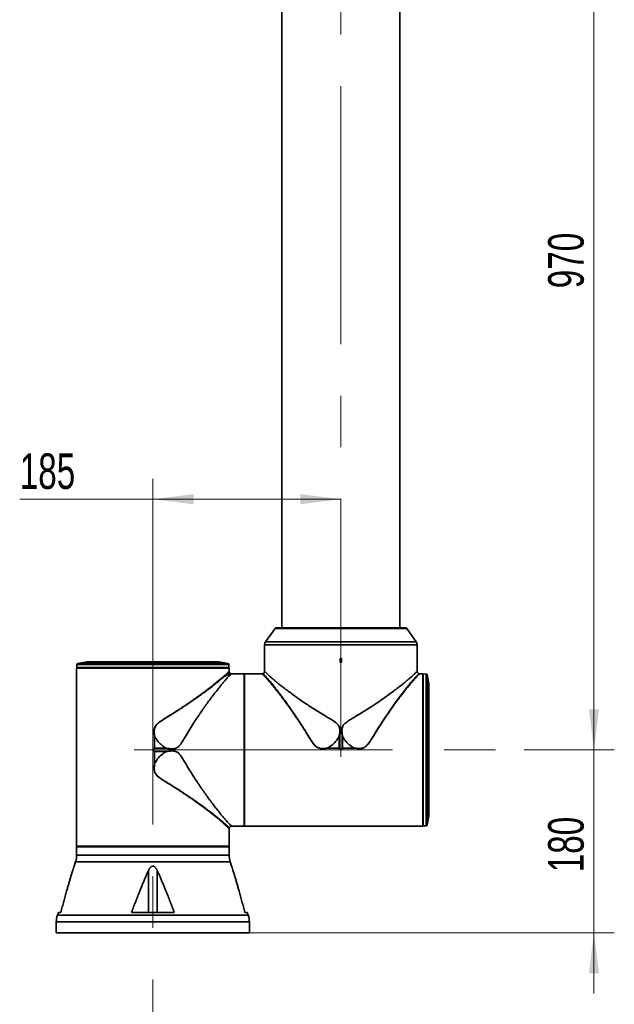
# Model space of a CAD drawing. Header units: millimetres. Extents: x 0 to 420, y 0 to 297.
# Tile 5 of 13: x 150 to 208, y 50 to 147. Entities that reach past the tile are written whole.
import ezdxf

# ---------------------------------------------------------------- set-up
doc = ezdxf.new("R2010")
doc.units = ezdxf.units.MM
doc.linetypes.add('CENTERX2', pattern=[20.32, 12.7, -2.54, 2.54, -2.54])
doc.layers.get('0').update_dxf_attribs({"lineweight": 18})
doc.layers.add('中心线层', color=6, linetype='CENTERX2', lineweight=25)
doc.layers.add('标注层', color=150, linetype='Continuous', lineweight=18)
doc.styles.add('SLDTEXTSTYLE2', font='txt', dxfattribs={"width": 0.7})
doc.dimstyles.new('SLDDIMSTYLE0', dxfattribs={"dimtxt": 3.5, "dimasz": 4, "dimexe": 0, "dimexo": 0.0625, "dimgap": 0.875, "dimtad": 1, "dimlfac": 10, "dimrnd": 1e-09, "dimzin": 12, "dimdsep": 46, "dimtxsty": 'SLDTEXTSTYLE2', "dimcen": 0.09, "dimdle": 8, "dimadec": 0, "dimazin": 3, "dimtfac": 1, "dimtdec": 3, "dimtmove": 0, "dimatfit": 0, "dimfxl": 1, "dimfrac": 2, "dimtolj": 1, "dimarcsym": 0})
doc.dimstyles.new('SLDDIMSTYLE1', dxfattribs={"dimtxt": 3.5, "dimasz": 4, "dimexe": 0, "dimexo": 0.0625, "dimgap": 0.875, "dimtad": 1, "dimlfac": 10, "dimrnd": 1e-09, "dimzin": 12, "dimdsep": 46, "dimtxsty": 'SLDTEXTSTYLE2', "dimcen": 0.09, "dimdle": 8, "dimadec": 0, "dimazin": 3, "dimtfac": 1, "dimtdec": 3, "dimtofl": 0, "dimtmove": 0, "dimatfit": 3, "dimfxl": 1, "dimfrac": 2, "dimtolj": 1, "dimarcsym": 0})

# ---------------------------------------------------------------- blocks, each defined once
blk = doc.blocks.new('*X25')
at = {"layer": '标注层'}
for points in [[(206.372, 75.079), (206.872, 79.079), (205.872, 79.079)], [(206.372, 57.079), (205.872, 53.079), (206.872, 53.079)]]:
    blk.add_hatch(color=256, dxfattribs=at).paths.add_polyline_path(points, flags=0)
for p, q in [((206.372, 75.079), (206.372, 81.079)), ((199.501, 75.079), (208.372, 75.079)), ((206.372, 75.079), (206.372, 57.079)), ((172.463, 57.079), (208.372, 57.079)), ((206.372, 57.079), (206.372, 51.079))]:
    blk.add_line(p, q, dxfattribs=at)
at = {"layer": '标注层', "insert": (201.86, 63.024), "char_height": 3.5, "width": 9.36201, "attachment_point": 1, "rotation": 90, "style": 'SLDTEXTSTYLE2'}
blk.add_mtext('180', dxfattribs=at)
blk = doc.blocks.new('*X26')
at = {"layer": '标注层'}
for points in [[(162.963, 99.76), (166.963, 99.26), (166.963, 100.26)], [(181.463, 99.76), (177.463, 100.26), (177.463, 99.26)]]:
    blk.add_hatch(color=256, dxfattribs=at).paths.add_polyline_path(points, flags=0)
for p, q in [((162.963, 93.117), (162.963, 101.76)), ((162.963, 99.76), (149.86, 99.76)), ((162.963, 99.76), (181.463, 99.76))]:
    blk.add_line(p, q, dxfattribs=at)
at = {"layer": '标注层', "insert": (149.86, 104.272), "char_height": 3.5, "width": 9.27989, "attachment_point": 1, "style": 'SLDTEXTSTYLE2'}
blk.add_mtext('185', dxfattribs=at)
blk = doc.blocks.new('*X29')
at = {"layer": '标注层'}
for points in [[(206.372, 172.079), (205.872, 168.079), (206.872, 168.079)], [(206.372, 75.079), (206.872, 79.079), (205.872, 79.079)]]:
    blk.add_hatch(color=256, dxfattribs=at).paths.add_polyline_path(points, flags=0)
for p, q in [((196.273, 172.079), (208.372, 172.079)), ((206.372, 172.079), (206.372, 75.079)), ((199.501, 75.079), (208.372, 75.079))]:
    blk.add_line(p, q, dxfattribs=at)
at = {"layer": '标注层', "insert": (201.86, 120.524), "char_height": 3.5, "width": 9.85475, "attachment_point": 1, "rotation": 90, "style": 'SLDTEXTSTYLE2'}
blk.add_mtext('970', dxfattribs=at)

msp = doc.modelspace()

# ---------------------------------------------------------------- linework, layer by layer
at = {"color": 7, "linetype": 'Continuous', "lineweight": 35}
for p, q in [((175.6633, 165.5793), (175.6633, 87.0793)), ((187.2633, 87.0793), (187.2633, 165.5793)), ((174.9834, 87.0366), (174.0537, 85.7084)), ((175.0654, 87.0793), (187.8612, 87.0793)), ((188.8729, 85.7084), (187.9431, 87.0366)), ((173.9633, 85.4217), (173.9633, 82.8258)), ((188.9633, 82.8258), (188.9633, 85.4217)), ((155.4952, 83.4754), (155.49, 83.1793)), ((156.4498, 83.7466), (155.5755, 83.5717)), ((169.4572, 83.7485), (156.4694, 83.7485)), ((157.9193, 83.6243), (158.1097, 83.6243)), ((158.3309, 83.671), (158.3295, 83.6705)), ((167.8169, 83.6243), (168.0073, 83.6243)), ((170.351, 83.5717), (169.4768, 83.7466)), ((170.4366, 83.1793), (170.4314, 83.4754)), ((181.5383, 84.0793), (181.3883, 84.0793)), ((181.3883, 83.7543), (181.3883, 84.0793)), ((181.5383, 84.0793), (181.5383, 83.7543)), ((155.4633, 83.1393), (155.4633, 65.9793)), ((162.9633, 83.1393), (155.4633, 83.1393)), ((155.5133, 83.1793), (155.4733, 83.1393)), ((155.49, 83.1793), (168.2477, 83.1793)), ((162.9633, 83.1393), (162.9633, 83.1293)), ((170.4633, 83.1393), (162.9633, 83.1393)), ((168.2477, 83.1793), (170.4366, 83.1793)), ((170.4533, 83.1393), (170.4133, 83.1793)), ((170.4633, 82.8167), (170.4633, 83.1393)), ((171.9433, 82.5793), (170.7098, 82.5793)), ((171.9433, 67.5793), (171.9433, 82.5793)), ((171.9733, 67.5797), (171.9733, 82.5789)), ((171.9733, 82.5789), (172.2883, 82.5789)), ((172.2883, 82.5789), (172.317, 82.579)), ((173.726, 82.5793), (172.3633, 82.5793)), ((189.5233, 82.5793), (189.1976, 82.5793)), ((189.5233, 75.0793), (189.5233, 82.5793)), ((189.5633, 82.5293), (189.5233, 82.5693)), ((189.8594, 82.5474), (189.5633, 82.5526)), ((189.5633, 82.5526), (189.5633, 80.3637)), ((190.1306, 81.5928), (189.9557, 82.4671)), ((169.8993, 82.2954), (169.8998, 82.2958)), ((171.9733, 82.2293), (171.9433, 82.2293)), ((190.1325, 68.5854), (190.1325, 81.5732)), ((189.5633, 80.3637), (189.5633, 67.606)), ((163.1347, 75.2507), (163.1347, 76.4232)), ((163.1383, 76.4235), (163.1383, 75.2525)), ((181.2901, 76.392), (181.2901, 75.2543)), ((181.6365, 75.2543), (181.6365, 76.392)), ((163.1347, 73.7354), (163.1347, 74.9079)), ((163.1383, 75.2525), (164.276, 75.2525)), ((164.276, 74.9061), (163.1383, 74.9061)), ((163.1383, 74.9061), (163.1383, 73.7351)), ((180.1191, 75.2543), (181.2901, 75.2543)), ((180.1191, 75.2543), (180.1194, 75.2507)), ((181.2919, 75.2507), (180.1194, 75.2507)), ((182.8071, 75.2507), (181.6347, 75.2507)), ((181.6365, 75.2543), (182.8074, 75.2543)), ((182.8071, 75.2507), (182.8074, 75.2543)), ((189.5233, 75.0793), (189.5133, 75.0793)), ((189.5233, 67.5793), (189.5233, 75.0793)), ((171.9433, 67.9293), (171.9733, 67.9293)), ((189.9557, 67.6915), (190.1306, 68.5658)), ((170.4633, 65.9793), (170.4633, 67.342)), ((170.7098, 67.5793), (171.9433, 67.5793)), ((172.2883, 67.5797), (171.9733, 67.5797)), ((172.3633, 67.5793), (189.5233, 67.5793)), ((189.5233, 67.5893), (189.5633, 67.6293)), ((189.5633, 67.606), (189.8594, 67.6112)), ((155.464, 65.2793), (155.4633, 65.2793)), ((155.4633, 64.7091), (155.4633, 65.2793)), ((155.4637, 65.5893), (155.4637, 65.9043)), ((170.4629, 65.5893), (155.4637, 65.5893)), ((155.464, 65.2793), (155.464, 65.5293)), ((170.4633, 65.5293), (155.464, 65.5293)), ((170.4333, 65.5593), (155.4939, 65.5593)), ((155.8133, 65.5893), (155.8133, 65.5593)), ((170.1133, 65.5594), (170.1133, 65.5893)), ((170.4633, 65.5293), (170.4333, 65.5593)), ((170.4629, 65.9043), (170.4629, 65.5893)), ((170.4633, 65.2294), (170.4633, 65.5293)), ((170.4633, 64.7091), (170.4633, 65.2293)), ((155.3574, 64.067), (155.2133, 63.6418)), ((170.5692, 64.067), (155.3574, 64.067)), ((155.4633, 64.7091), (170.4633, 64.7091)), ((170.5692, 64.067), (170.7133, 63.6418)), ((162.5331, 63.2071), (162.5331, 59.0793)), ((163.3935, 63.2071), (163.3935, 59.0793)), ((153.6667, 59.0793), (153.5692, 58.7916)), ((153.5692, 58.7916), (172.3574, 58.7916)), ((153.6667, 59.0793), (153.9073, 59.0793)), ((160.8617, 59.0793), (165.0649, 59.0793)), ((172.0192, 59.0793), (172.2599, 59.0793)), ((172.2599, 59.0793), (172.3574, 58.7916)), ((172.4633, 58.1495), (153.4633, 58.1495)), ((153.4633, 57.0793), (153.4633, 58.1495)), ((172.4633, 57.0793), (172.4633, 58.1495)), ((153.4633, 57.0793), (172.4633, 57.0793))]:
    msp.add_line(p, q, dxfattribs=at)
at = {"color": 8, "linetype": 'Continuous', "lineweight": 35}
for p, q in [((187.9431, 87.0366), (174.9834, 87.0366)), ((188.9633, 85.4217), (173.9633, 85.4217)), ((174.0537, 85.7084), (188.8729, 85.7084)), ((170.4314, 83.4754), (155.4952, 83.4754)), ((155.5755, 83.5717), (168.1872, 83.5717)), ((167.569, 83.7466), (156.4498, 83.7466)), ((169.4768, 83.7466), (167.569, 83.7466)), ((168.1872, 83.5717), (170.351, 83.5717)), ((189.8594, 67.6112), (189.8594, 82.5474)), ((189.9557, 82.4671), (189.9557, 80.3032)), ((190.1306, 79.6851), (190.1306, 81.5928)), ((189.9557, 80.3032), (189.9557, 67.6915)), ((190.1306, 68.5658), (190.1306, 79.6851))]:
    msp.add_line(p, q, dxfattribs=at)
at = {"color": 7, "linetype": 'Continuous', "lineweight": 35}
for points in [[(157.9193, 83.6243), (157.8983, 83.6089), (157.8965, 83.6074)], [(168.0357, 83.6027), (168.0283, 83.6089), (168.0073, 83.6243)]]:
    msp.add_lwpolyline(points, dxfattribs=at)
for centre, radius, start, end in [((175.0654, 86.9793), 0.1, 90, 145.00798), ((187.8612, 86.9793), 0.1, 34.99202, 90), ((174.4633, 85.4217), 0.5, 145.00798, 180), ((188.4633, 85.4217), 0.5, 0, 34.99202), ((155.5951, 83.4737), 0.1, 101.309932, 179), ((156.4694, 83.6485), 0.1, 90, 101.309932), ((169.4572, 83.6485), 0.1, 78.690068, 90), ((170.3314, 83.4737), 0.1, 1, 78.690068), ((189.8577, 82.4474), 0.1, 11.309932, 89), ((190.0325, 81.5732), 0.1, 0, 11.309932), ((190.0325, 68.5854), 0.1, 348.690068, 0), ((189.8577, 67.7112), 0.1, 271, 348.690068), ((153.4633, 64.7091), 2, 341.274212, 0), ((172.4633, 64.7091), 2, 180, 198.725788), ((155.4633, 58.1495), 2, 161.274212, 180), ((170.4633, 58.1495), 2, 0, 18.725788)]:
    msp.add_arc(centre, radius, start, end, dxfattribs=at)
for points, knots in [([(158.3163, 83.666), (158.2816, 83.6574), (158.2124, 83.6401), (158.0787, 83.6186), (157.9686, 83.6067), (157.8905, 83.602), (157.8393, 83.6009), (157.7974, 83.6023), (157.7567, 83.6074), (157.7364, 83.6198), (157.765, 83.6417), (157.8406, 83.6676), (157.9523, 83.694), (158.0838, 83.7168), (158.1943, 83.7297), (158.2722, 83.7349), (158.3234, 83.7361), (158.3653, 83.7346), (158.406, 83.7289), (158.4258, 83.7155), (158.3994, 83.6923), (158.344, 83.6748), (158.3163, 83.666)], [0, 0, 0, 0, 0.0870099, 0.1739196, 0.2608448, 0.3045971, 0.3482426, 0.3918725, 0.4356605, 0.5226286, 0.609574, 0.6966647, 0.783851, 0.8707925, 0.9576745, 1.0014253, 1.0450283, 1.0887488, 1.132445, 1.2194518, 1.3064616, 1.3935304, 1.3935304, 1.3935304, 1.3935304]), ([(157.9012, 83.6032), (157.8866, 83.6025), (157.852, 83.601), (157.813, 83.6011), (157.7869, 83.6053), (157.7843, 83.6045), (157.7841, 83.6044)], [0, 0, 0, 0, 0.03085481, 0.07282513, 0.11451883, 0.11728975, 0.11728975, 0.11728975, 0.11728975]), ([(158.3295, 83.6705), (158.3289, 83.6703), (158.3079, 83.6626), (158.2303, 83.6447), (158.1284, 83.6264), (158.0401, 83.6146), (157.9755, 83.608), (157.9278, 83.6041), (157.9057, 83.6033), (157.9012, 83.6032)], [0, 0, 0, 0, 0.00282676, 0.11761003, 0.23670573, 0.29661192, 0.35677798, 0.41883448, 0.43439897, 0.43439897, 0.43439897, 0.43439897]), ([(158.3823, 83.69), (158.3818, 83.6898), (158.375, 83.6865), (158.3521, 83.6784), (158.3309, 83.671)], [0, 0, 0, 0, 0.004226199, 0.054801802, 0.054801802, 0.054801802, 0.054801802]), ([(158.3912, 83.6932), (158.3913, 83.6936), (158.3915, 83.6959), (158.3865, 83.6927), (158.3823, 83.69)], [0, 0, 0, 0, 0.001865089, 0.01100431, 0.01100431, 0.01100431, 0.01100431]), ([(167.7035, 83.6445), (167.6932, 83.6466), (167.6621, 83.6528), (167.6178, 83.6639), (167.5739, 83.6773), (167.5447, 83.6885), (167.5361, 83.6945), (167.5359, 83.6921), (167.5359, 83.692)], [0, 0, 0, 0, 0.01930427, 0.05812265, 0.09776726, 0.13721522, 0.17314651, 0.17525286, 0.17525286, 0.17525286, 0.17525286]), ([(168.0661, 83.602), (168.059, 83.602), (168.0365, 83.6021), (167.9889, 83.6049), (167.9271, 83.6102), (167.8615, 83.6177), (167.7959, 83.6272), (167.742, 83.6364), (167.7132, 83.6425), (167.7035, 83.6445)], [0, 0, 0, 0, 0.02811805, 0.08926645, 0.15067296, 0.21194663, 0.27318593, 0.33466857, 0.36554664, 0.36554664, 0.36554664, 0.36554664]), ([(168.1497, 83.6057), (168.1483, 83.6058), (168.1433, 83.6059), (168.1091, 83.601), (168.074, 83.6018), (168.0661, 83.602)], [0, 0, 0, 0, 0.019906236, 0.069459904, 0.083825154, 0.083825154, 0.083825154, 0.083825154]), ([(181.4633, 83.6793), (181.4535, 83.6804), (181.4338, 83.6827), (181.409, 83.7), (181.3917, 83.7248), (181.3894, 83.7445), (181.3883, 83.7543)], [0, 0, 0, 0, 0.0293723, 0.05874436, 0.08811602, 0.11748949, 0.11748949, 0.11748949, 0.11748949]), ([(181.5383, 83.7543), (181.5372, 83.7445), (181.5349, 83.7248), (181.5176, 83.7), (181.4928, 83.6827), (181.4731, 83.6804), (181.4633, 83.6793)], [0, 0, 0, 0, 0.02937347, 0.0587443, 0.08811636, 0.11748866, 0.11748866, 0.11748866, 0.11748866]), ([(170.7098, 82.576), (170.7096, 82.5759), (170.709, 82.5758), (170.6618, 82.5411), (170.5909, 82.4774), (170.4949, 82.383), (170.3669, 82.2506), (170.2054, 82.0731), (170.0066, 81.8455), (169.7849, 81.5825), (169.5422, 81.2861), (169.2802, 80.9575), (168.9846, 80.5766), (168.656, 80.1415), (168.3108, 79.6707), (167.9721, 79.195), (167.6419, 78.719), (167.3071, 78.2216), (166.947, 77.6701), (166.5639, 77.0645), (166.2151, 76.4811), (165.9112, 75.9713), (165.6828, 75.5992), (165.4392, 75.3342), (165.2123, 75.2246), (165.0096, 75.191), (164.7037, 75.1829), (164.4598, 75.2226), (164.276, 75.2525)], [0, 0, 0, 0, 0.236276, 0.5793857, 0.9225992, 1.2749215, 1.6272955, 2.0639145, 2.5038023, 2.9416505, 3.3795406, 3.8274989, 4.2754929, 4.806726, 5.341254, 5.8077688, 6.2742962, 6.7486454, 7.2229971, 7.7920572, 8.3645765, 8.7288618, 9.0945729, 9.3172554, 9.5015958, 9.6303624, 9.7624412, 10.166383, 10.166383, 10.166383, 10.166383]), ([(170.4648, 82.7951), (170.4643, 82.7987), (170.4635, 82.8059), (170.4633, 82.8131), (170.4633, 82.8168)], [0, 0, 0, 0, 0.010875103, 0.021753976, 0.021753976, 0.021753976, 0.021753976]), ([(170.6398, 82.5906), (170.6175, 82.5996), (170.5734, 82.6174), (170.5202, 82.666), (170.4798, 82.7262), (170.4696, 82.7733), (170.4645, 82.797)], [0, 0, 0, 0, 0.07144636, 0.14209587, 0.21302843, 0.28550847, 0.28550847, 0.28550847, 0.28550847]), ([(170.72, 82.579), (170.6927, 82.579), (170.6642, 82.5791), (170.6394, 82.5911), (170.6383, 82.5916)], [0, 0, 0, 0, 0.079744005, 0.083326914, 0.083326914, 0.083326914, 0.083326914]), ([(172.3633, 82.5793), (172.3622, 82.5793), (172.3599, 82.5792), (172.3426, 82.5791), (172.3178, 82.579), (172.2981, 82.579), (172.2883, 82.5789)], [0, 0, 0, 0, 0.018750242, 0.037500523, 0.056251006, 0.075001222, 0.075001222, 0.075001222, 0.075001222]), ([(173.7475, 82.5808), (173.7439, 82.5803), (173.7367, 82.5795), (173.7294, 82.5794), (173.7258, 82.5793)], [0, 0, 0, 0, 0.010876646, 0.021754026, 0.021754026, 0.021754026, 0.021754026]), ([(173.9636, 82.8364), (173.9607, 82.8048), (173.9552, 82.7429), (173.9059, 82.6628), (173.8349, 82.6022), (173.7752, 82.5877), (173.7451, 82.5804)], [0, 0, 0, 0, 0.09417652, 0.18491624, 0.27517883, 0.3673287, 0.3673287, 0.3673287, 0.3673287]), ([(173.9666, 82.8258), (173.9667, 82.8256), (173.9668, 82.825), (174.0015, 82.7778), (174.0652, 82.7069), (174.1596, 82.6109), (174.292, 82.4829), (174.4695, 82.3214), (174.6971, 82.1226), (174.96, 81.9009), (175.2565, 81.6582), (175.5851, 81.3962), (175.966, 81.1006), (176.401, 80.772), (176.8719, 80.4268), (177.3476, 80.0881), (177.8236, 79.7579), (178.321, 79.4231), (178.8725, 79.063), (179.4781, 78.6799), (180.0615, 78.3311), (180.5713, 78.0272), (180.9434, 77.7988), (181.2083, 77.5552), (181.318, 77.3283), (181.3516, 77.1256), (181.3597, 76.8197), (181.32, 76.5758), (181.2901, 76.3921)], [0, 0, 0, 0, 0.2362804, 0.5793902, 0.9226034, 1.2749257, 1.6272997, 2.0639183, 2.5038061, 2.9416542, 3.3795447, 3.8275024, 4.2754968, 4.8067293, 5.341257, 5.8077719, 6.2742999, 6.7486491, 7.2229995, 7.7920608, 8.3645794, 8.7288649, 9.0945747, 9.3172575, 9.5015981, 9.630365, 9.762443, 10.1663852, 10.1663852, 10.1663852, 10.1663852]), ([(188.9599, 82.8258), (188.9599, 82.8256), (188.9598, 82.825), (188.9251, 82.7778), (188.8614, 82.7069), (188.767, 82.6109), (188.6345, 82.4829), (188.4571, 82.3214), (188.2294, 82.1226), (187.9665, 81.9009), (187.6701, 81.6582), (187.3415, 81.3962), (186.9606, 81.1006), (186.5255, 80.772), (186.0547, 80.4268), (185.579, 80.0881), (185.103, 79.7579), (184.6056, 79.4231), (184.0541, 79.063), (183.4485, 78.6799), (182.8651, 78.3311), (182.3553, 78.0272), (181.9832, 77.7988), (181.7182, 77.5552), (181.6086, 77.3283), (181.575, 77.1256), (181.5669, 76.8197), (181.6066, 76.5758), (181.6365, 76.3921)], [0, 0, 0, 0, 0.2362803, 0.57939, 0.9226034, 1.2749256, 1.6272991, 2.063918, 2.5038056, 2.9416536, 3.3795441, 3.8275017, 4.2754962, 4.8067285, 5.3412562, 5.8077718, 6.274299, 6.7486481, 7.2229985, 7.7920597, 8.3645783, 8.7288637, 9.0945744, 9.3172564, 9.501597, 9.6303641, 9.762442, 10.1663842, 10.1663842, 10.1663842, 10.1663842]), ([(189.1814, 82.5805), (189.1512, 82.5878), (189.0916, 82.6022), (189.0206, 82.6629), (188.9714, 82.7429), (188.9658, 82.8048), (188.963, 82.8364)], [0, 0, 0, 0, 0.09212039, 0.18235253, 0.27306518, 0.36721642, 0.36721642, 0.36721642, 0.36721642]), ([(189.2008, 82.5793), (189.197, 82.5794), (189.1894, 82.5795), (189.1818, 82.5804), (189.178, 82.5809)], [0, 0, 0, 0, 0.01144316, 0.022884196, 0.022884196, 0.022884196, 0.022884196]), ([(163.1347, 76.4232), (163.1247, 76.4909), (163.1059, 76.6191), (163.0929, 76.8027), (163.0936, 76.9662), (163.1106, 77.125), (163.152, 77.2829), (163.2197, 77.4173), (163.2961, 77.5227), (163.3723, 77.6081), (163.4734, 77.7037), (163.604, 77.8086), (163.754, 77.9162), (163.9058, 78.0176), (164.0249, 78.0947), (164.1189, 78.1545), (164.1907, 78.1997), (164.2693, 78.2491), (164.3548, 78.3025), (164.4471, 78.36), (164.5949, 78.4518), (164.7742, 78.5635), (164.9608, 78.6808), (165.0841, 78.7588), (165.1645, 78.8098), (165.2586, 78.8701), (165.4199, 78.9739), (165.6413, 79.118), (165.877, 79.2735), (166.0898, 79.4154), (166.2816, 79.5448), (166.4569, 79.6644), (166.6164, 79.7742), (166.8587, 79.9427), (167.1716, 80.1636), (167.5532, 80.4393), (167.9168, 80.7077), (168.2637, 80.9693), (168.6252, 81.2481), (168.981, 81.5293), (169.3328, 81.8151), (169.6432, 82.0739), (169.8154, 82.2229), (169.8993, 82.2954)], [0, 0, 0, 0, 0.174469, 0.330531, 0.4689817, 0.5909591, 0.7371159, 0.8828012, 0.971814, 1.0687391, 1.1744227, 1.3268188, 1.4961172, 1.6465895, 1.7945928, 1.8603682, 1.9331264, 2.0128688, 2.0995962, 2.1933091, 2.2940082, 2.5504394, 2.7424848, 2.8701437, 2.9333753, 2.9933381, 3.1646347, 3.4411323, 3.6973799, 3.9244277, 4.1358884, 4.3317633, 4.5120515, 4.6767541, 5.1637312, 5.6110119, 6.0688922, 6.5456447, 6.9938758, 7.5906906, 8.1519674, 8.7443991, 9.306092, 9.306092, 9.306092, 9.306092]), ([(163.1406, 76.4206), (163.1233, 76.5407), (163.0887, 76.7806), (163.0974, 77.0872), (163.1678, 77.3203), (163.2891, 77.5302), (163.5366, 77.7663), (163.8952, 78.0106), (164.2933, 78.2601), (164.8212, 78.5833), (165.4655, 78.9874), (166.2088, 79.4726), (166.9186, 79.9544), (167.5875, 80.4258), (168.2077, 80.8792), (168.774, 81.3085), (169.2772, 81.7052), (169.7155, 82.064), (169.9334, 82.2566), (170.0421, 82.3528)], [0, 0, 0, 0, 0.3045263, 0.6083301, 0.7596071, 0.9111179, 1.2113925, 1.6072584, 2.0034146, 2.3991557, 3.1844304, 3.9669435, 4.7532467, 5.5426084, 6.3239572, 7.1036636, 7.890187, 8.6756166, 9.4572606, 9.4572606, 9.4572606, 9.4572606]), ([(170.0421, 82.3528), (170.0269, 82.3467), (170.0032, 82.3372), (169.9556, 82.3181), (169.9234, 82.3053), (169.8998, 82.2958)], [0, 0, 0, 0, 0.04897777, 0.07661829, 0.15323628, 0.15323628, 0.15323628, 0.15323628]), ([(189.9854, 80.2121), (189.9858, 80.2259), (189.9868, 80.2536), (189.9929, 80.29), (190.0059, 80.3056), (190.0285, 80.2712), (190.0547, 80.1908), (190.0808, 80.0762), (190.1029, 79.9437), (190.115, 79.8342), (190.1194, 79.7581), (190.12, 79.7088), (190.1178, 79.6692), (190.1114, 79.6322), (190.0971, 79.617), (190.0734, 79.6512), (190.0469, 79.7314), (190.0214, 79.8461), (190.0005, 79.9789), (189.9896, 80.0882), (189.9853, 80.1649), (189.9854, 80.1963), (189.9854, 80.2121)], [0, 0, 0, 0, 0.0436864, 0.0873684, 0.1743517, 0.26136, 0.348358, 0.435319, 0.5222273, 0.6091053, 0.6529441, 0.6966518, 0.7403278, 0.7842029, 0.871133, 0.9581126, 1.0451034, 1.1320791, 1.2190291, 1.3059568, 1.349603, 1.3933064, 1.3933064, 1.3933064, 1.3933064]), ([(189.986, 80.2222), (189.986, 80.2253), (189.986, 80.2294), (189.9863, 80.2316), (189.9863, 80.2321)], [0, 0, 0, 0, 0.00739809, 0.0099195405, 0.0099195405, 0.0099195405, 0.0099195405]), ([(189.9863, 80.2321), (189.9877, 80.2437), (189.9894, 80.2571), (189.9884, 80.2593), (189.9883, 80.2596)], [0, 0, 0, 0, 0.023904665, 0.027609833, 0.027609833, 0.027609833, 0.027609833]), ([(163.1347, 76.4232), (163.1353, 76.4232), (163.1366, 76.4233), (163.1378, 76.4234), (163.1383, 76.4235)], [0, 0, 0, 0, 0.0020538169, 0.0036681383, 0.0036681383, 0.0036681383, 0.0036681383]), ([(163.1407, 76.4206), (163.1404, 76.4213), (163.1399, 76.4222), (163.139, 76.4232), (163.1385, 76.4234), (163.1383, 76.4235)], [0, 0, 0, 0, 0.0023661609, 0.0031954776, 0.003848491, 0.003848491, 0.003848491, 0.003848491]), ([(164.276, 75.2525), (164.1884, 75.3027), (164.0128, 75.4033), (163.7165, 75.6369), (163.4001, 75.9635), (163.2272, 76.2682), (163.1407, 76.4206)], [0, 0, 0, 0, 0.3029411, 0.6064033, 1.1305697, 1.6547234, 1.6547234, 1.6547234, 1.6547234]), ([(180.122, 75.2567), (180.2736, 75.3428), (180.5765, 75.5149), (180.956, 75.8796), (181.1787, 76.187), (181.276, 76.3661), (181.2901, 76.392)], [0, 0, 0, 0, 0.5218118, 1.0425866, 1.5661004, 1.6546555, 1.6546555, 1.6546555, 1.6546555]), ([(182.8046, 75.2567), (182.6522, 75.3432), (182.3475, 75.5161), (182.0209, 75.8325), (181.7873, 76.1288), (181.6867, 76.3043), (181.6365, 76.392)], [0, 0, 0, 0, 0.5240782, 1.0482636, 1.3517023, 1.6547215, 1.6547215, 1.6547215, 1.6547215]), ([(162.9633, 75.0793), (162.9952, 75.1112), (163.0523, 75.1684), (163.1095, 75.2255), (163.1347, 75.2507)], [0, 0, 0, 0, 0.13544789, 0.24236134, 0.24236134, 0.24236134, 0.24236134]), ([(163.1347, 74.9079), (163.1026, 74.94), (163.0455, 74.9971), (162.9884, 75.0542), (162.9633, 75.0793)], [0, 0, 0, 0, 0.13599676, 0.24236239, 0.24236239, 0.24236239, 0.24236239]), ([(163.1383, 75.2525), (163.1379, 75.2524), (163.1368, 75.2523), (163.1356, 75.2515), (163.1349, 75.2509), (163.1347, 75.2507)], [0, 0, 0, 0, 0.0013704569, 0.0031583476, 0.0041855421, 0.0041855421, 0.0041855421, 0.0041855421]), ([(163.1347, 74.9079), (163.1351, 74.9075), (163.1359, 74.9068), (163.1373, 74.9062), (163.138, 74.9061), (163.1383, 74.9061)], [0, 0, 0, 0, 0.0018254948, 0.0033512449, 0.0041868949, 0.0041868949, 0.0041868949, 0.0041868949]), ([(164.276, 74.9061), (164.1054, 74.8003), (163.7861, 74.6023), (163.403, 74.1964), (163.2285, 73.8914), (163.1407, 73.738)], [0, 0, 0, 0, 0.6011599, 1.124517, 1.6540451, 1.6540451, 1.6540451, 1.6540451]), ([(170.7098, 67.5826), (170.7096, 67.5827), (170.709, 67.5828), (170.6618, 67.6175), (170.5909, 67.6812), (170.4949, 67.7756), (170.3669, 67.908), (170.2054, 68.0855), (170.0066, 68.3131), (169.7849, 68.576), (169.5422, 68.8725), (169.2802, 69.2011), (168.9846, 69.582), (168.656, 70.0171), (168.3108, 70.4879), (167.9721, 70.9636), (167.6419, 71.4396), (167.3071, 71.937), (166.947, 72.4885), (166.5639, 73.0941), (166.2151, 73.6775), (165.9112, 74.1873), (165.6828, 74.5594), (165.4392, 74.8244), (165.2123, 74.934), (165.0096, 74.9676), (164.7037, 74.9757), (164.4598, 74.936), (164.276, 74.9061)], [0, 0, 0, 0, 0.2362803, 0.5793901, 0.9226031, 1.2749253, 1.6272991, 2.0639182, 2.5038056, 2.9416537, 3.3795441, 3.8275017, 4.2754961, 4.8067287, 5.3412565, 5.8077712, 6.2742983, 6.7486473, 7.2229989, 7.7920588, 8.3645778, 8.7288629, 9.094574, 9.3172563, 9.5015972, 9.6303635, 9.7624422, 10.1663839, 10.1663839, 10.1663839, 10.1663839]), ([(180.122, 75.2567), (180.1213, 75.2564), (180.1204, 75.2559), (180.1194, 75.255), (180.1192, 75.2545), (180.1191, 75.2543)], [0, 0, 0, 0, 0.0023643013, 0.0031940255, 0.0038496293, 0.0038496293, 0.0038496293, 0.0038496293]), ([(181.2919, 75.2507), (181.2915, 75.2511), (181.2908, 75.252), (181.2902, 75.2533), (181.2901, 75.2541), (181.2901, 75.2543)], [0, 0, 0, 0, 0.0018257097, 0.0033518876, 0.0041871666, 0.0041871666, 0.0041871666, 0.0041871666]), ([(181.4633, 75.0793), (181.4314, 75.1112), (181.3742, 75.1684), (181.3171, 75.2255), (181.2919, 75.2507)], [0, 0, 0, 0, 0.13544846, 0.24236124, 0.24236124, 0.24236124, 0.24236124]), ([(181.6347, 75.2507), (181.6026, 75.2186), (181.5455, 75.1615), (181.4884, 75.1044), (181.4633, 75.0793)], [0, 0, 0, 0, 0.13599679, 0.24236124, 0.24236124, 0.24236124, 0.24236124]), ([(181.6365, 75.2543), (181.6364, 75.2539), (181.6363, 75.2528), (181.6355, 75.2516), (181.6349, 75.2509), (181.6347, 75.2507)], [0, 0, 0, 0, 0.0013705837, 0.0031583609, 0.0041854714, 0.0041854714, 0.0041854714, 0.0041854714]), ([(182.8074, 75.2543), (182.8074, 75.2545), (182.8072, 75.255), (182.8062, 75.2559), (182.8053, 75.2564), (182.8046, 75.2567)], [0, 0, 0, 0, 0.0006536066, 0.0014822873, 0.0038496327, 0.0038496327, 0.0038496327, 0.0038496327]), ([(163.1347, 73.7354), (163.1353, 73.7354), (163.1366, 73.7353), (163.1378, 73.7352), (163.1383, 73.7351)], [0, 0, 0, 0, 0.0020542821, 0.0036682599, 0.0036682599, 0.0036682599, 0.0036682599]), ([(163.1383, 73.7351), (163.1385, 73.7352), (163.139, 73.7354), (163.1399, 73.7364), (163.1404, 73.7373), (163.1407, 73.738)], [0, 0, 0, 0, 0.0006554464, 0.0014856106, 0.0038506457, 0.0038506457, 0.0038506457, 0.0038506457]), ([(190.0624, 70.4725), (190.071, 70.4935), (190.088, 70.5355), (190.1082, 70.5369), (190.1178, 70.4967), (190.1201, 70.442), (190.119, 70.3911), (190.1153, 70.3328), (190.1068, 70.2485), (190.0906, 70.1361), (190.0657, 70.0118), (190.039, 69.9154), (190.0146, 69.8611), (189.9957, 69.8573), (189.9869, 69.898), (189.9848, 69.9528), (189.9862, 70.0204), (189.994, 70.1244), (190.0121, 70.2584), (190.0361, 70.3852), (190.0537, 70.4434), (190.0624, 70.4725)], [0, 0, 0, 0, 0.0871214, 0.1741079, 0.2610939, 0.3047591, 0.3485448, 0.3921233, 0.4359864, 0.5229805, 0.6100175, 0.6972653, 0.7843751, 0.8713165, 0.9582784, 1.0020575, 1.0457307, 1.1327648, 1.2198028, 1.3068148, 1.3939321, 1.3939321, 1.3939321, 1.3939321]), ([(170.4633, 67.3418), (170.4633, 67.3455), (170.4635, 67.3527), (170.4643, 67.3599), (170.4648, 67.3635)], [0, 0, 0, 0, 0.010876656, 0.021753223, 0.021753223, 0.021753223, 0.021753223]), ([(170.4644, 67.3611), (170.4717, 67.3912), (170.4861, 67.4509), (170.5468, 67.5219), (170.6269, 67.5712), (170.6888, 67.5768), (170.7204, 67.5796)], [0, 0, 0, 0, 0.0921501, 0.18241126, 0.27315189, 0.36732926, 0.36732926, 0.36732926, 0.36732926]), ([(172.2883, 67.5797), (172.2981, 67.5796), (172.3178, 67.5796), (172.3426, 67.5795), (172.3599, 67.5794), (172.3622, 67.5793), (172.3633, 67.5793)], [0, 0, 0, 0, 0.018750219, 0.03750071, 0.056250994, 0.075001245, 0.075001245, 0.075001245, 0.075001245]), ([(155.4633, 65.9793), (155.4633, 65.9782), (155.4634, 65.9759), (155.4635, 65.9586), (155.4636, 65.9338), (155.4636, 65.9141), (155.4637, 65.9043)], [0, 0, 0, 0, 0.018750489, 0.037500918, 0.056251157, 0.07500199, 0.07500199, 0.07500199, 0.07500199]), ([(170.4629, 65.9043), (170.4629, 65.9141), (170.463, 65.9338), (170.4631, 65.9586), (170.4632, 65.9759), (170.4633, 65.9782), (170.4633, 65.9793)], [0, 0, 0, 0, 0.018750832, 0.037501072, 0.0562515, 0.07500199, 0.07500199, 0.07500199, 0.07500199]), ([(155.464, 65.5293), (155.4668, 65.5321), (155.4722, 65.5375), (155.4801, 65.5453), (155.4873, 65.5525), (155.4918, 65.5571), (155.494, 65.5593)], [0, 0, 0, 0, 0.011836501, 0.02285192, 0.033046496, 0.042420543, 0.042420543, 0.042420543, 0.042420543]), ([(153.9073, 59.0793), (153.9316, 59.1719), (153.9797, 59.3556), (154.0519, 59.6283), (154.1234, 59.8961), (154.1942, 60.1589), (154.2643, 60.4167), (154.3337, 60.6695), (154.4025, 60.9174), (154.4827, 61.2041), (154.5745, 61.5273), (154.6777, 61.8849), (154.7795, 62.2314), (154.8799, 62.5667), (154.9788, 62.8911), (155.045, 63.1028), (155.0777, 63.2071)], [0, 0, 0, 0, 0.2845435, 0.5644038, 0.8395839, 1.110087, 1.3759165, 1.6370758, 1.8935686, 2.1453989, 2.5286569, 2.9016196, 3.2643053, 3.6167338, 3.9589264, 4.2909068, 4.2909068, 4.2909068, 4.2909068]), ([(155.0777, 63.2071), (155.0818, 63.2204), (155.09, 63.2465), (155.1019, 63.2842), (155.1188, 63.3381), (155.1395, 63.4041), (155.1628, 63.479), (155.1822, 63.5413), (155.1949, 63.5824), (155.2023, 63.6061), (155.2063, 63.6191), (155.2094, 63.6293), (155.2116, 63.6364), (155.213, 63.641), (155.2132, 63.6415), (155.2133, 63.6418)], [0, 0, 0, 0, 0.03159591, 0.06185617, 0.09079235, 0.1627104, 0.22650182, 0.28746403, 0.34080064, 0.36178635, 0.38178999, 0.40096662, 0.41949213, 0.43756138, 0.45538424, 0.45538424, 0.45538424, 0.45538424]), ([(162.5331, 63.2071), (162.5078, 63.1506), (162.4568, 63.0368), (162.3805, 62.8641), (162.3035, 62.6881), (162.226, 62.5087), (162.1478, 62.3261), (162.069, 62.1402), (161.9897, 61.9509), (161.9097, 61.7583), (161.8292, 61.5625), (161.748, 61.3633), (161.628, 61.0662), (161.4685, 60.6653), (161.2693, 60.1546), (161.066, 59.624), (160.9306, 59.2629), (160.8617, 59.0793)], [0, 0, 0, 0, 0.1866477, 0.3764472, 0.5694029, 0.7655186, 0.9647982, 1.1672453, 1.3728634, 1.5816559, 1.7936259, 2.0087763, 2.2271102, 2.7547424, 3.3017653, 3.8682088, 4.4540999, 4.4540999, 4.4540999, 4.4540999]), ([(163.3935, 63.2071), (163.3874, 63.2204), (163.3755, 63.2464), (163.3569, 63.284), (163.3286, 63.3378), (163.2897, 63.4037), (163.2364, 63.4784), (163.1805, 63.5407), (163.1171, 63.5936), (163.0458, 63.6316), (162.9646, 63.6464), (162.8832, 63.6325), (162.8116, 63.5951), (162.7479, 63.5426), (162.6964, 63.4855), (162.6507, 63.4236), (162.6102, 63.3593), (162.5701, 63.2865), (162.5458, 63.2343), (162.5331, 63.2071)], [0, 0, 0, 0, 0.0445173, 0.0871571, 0.1279358, 0.2292563, 0.3191597, 0.4050413, 0.4802125, 0.5647892, 0.641119, 0.7176295, 0.8022313, 0.8773099, 0.9631216, 1.0327405, 1.1094292, 1.193434, 1.2849424, 1.2849424, 1.2849424, 1.2849424]), ([(165.0649, 59.0793), (165.0302, 59.1719), (164.9615, 59.3556), (164.8584, 59.6283), (164.7563, 59.8961), (164.6551, 60.1589), (164.555, 60.4167), (164.4559, 60.6695), (164.3578, 60.9174), (164.2431, 61.2041), (164.1121, 61.5273), (163.9647, 61.8849), (163.8193, 62.2314), (163.6759, 62.5667), (163.5347, 62.8911), (163.4401, 63.1028), (163.3935, 63.2071)], [0, 0, 0, 0, 0.2953653, 0.5858693, 0.8715152, 1.1523062, 1.4282457, 1.6993375, 1.9655854, 2.2269934, 2.6248275, 3.0119749, 3.3884544, 3.7542865, 4.1094935, 4.4540998, 4.4540998, 4.4540998, 4.4540998]), ([(170.7133, 63.6418), (170.7133, 63.6417), (170.7134, 63.6415), (170.7139, 63.6399), (170.7147, 63.6373), (170.7158, 63.6337), (170.7172, 63.6291), (170.719, 63.6234), (170.721, 63.6167), (170.7234, 63.609), (170.7261, 63.6003), (170.7323, 63.5802), (170.7442, 63.5419), (170.7619, 63.485), (170.7812, 63.4232), (170.8012, 63.359), (170.824, 63.2863), (170.8404, 63.2342), (170.8489, 63.2071)], [0, 0, 0, 0, 0.0106525, 0.02136219, 0.03217546, 0.04313739, 0.05429123, 0.06567808, 0.07733655, 0.08930264, 0.10160963, 0.11428813, 0.16735233, 0.22797672, 0.27719165, 0.33138949, 0.39074318, 0.45538426, 0.45538426, 0.45538426, 0.45538426]), ([(170.8489, 63.2071), (170.8666, 63.1506), (170.9024, 63.0368), (170.9558, 62.8641), (171.0097, 62.6881), (171.064, 62.5087), (171.1187, 62.3261), (171.1739, 62.1402), (171.2294, 61.9509), (171.2854, 61.7583), (171.3418, 61.5625), (171.3987, 61.3633), (171.4827, 61.0662), (171.5944, 60.6653), (171.7338, 60.1546), (171.8762, 59.624), (171.971, 59.2629), (172.0192, 59.0793)], [0, 0, 0, 0, 0.1798091, 0.3626546, 0.5485406, 0.7374708, 0.9294491, 1.1244788, 1.3225633, 1.5237059, 1.7279095, 1.9351771, 2.1455114, 2.6538118, 3.1807924, 3.7264821, 4.2909068, 4.2909068, 4.2909068, 4.2909068])]:
    msp.add_open_spline(points, degree=3, knots=knots, dxfattribs=at)
at = {"color": 8, "linetype": 'Continuous', "lineweight": 35}
for points, knots in [([(158.3861, 83.6949), (158.381, 83.6972), (158.3664, 83.7041), (158.3097, 83.7088), (158.2271, 83.7045), (158.1503, 83.6961), (158.0762, 83.6857), (158.0006, 83.6712), (157.9278, 83.6548), (157.8711, 83.6395), (157.8262, 83.6241), (157.7916, 83.6081), (157.7764, 83.5967), (157.7798, 83.5917), (157.78, 83.5915)], [0, 0, 0, 0, 0.04261868, 0.12299557, 0.20341221, 0.24594679, 0.28997637, 0.35821061, 0.40397555, 0.45739137, 0.50730249, 0.552545, 0.62549221, 0.62941964, 0.62941964, 0.62941964, 0.62941964]), ([(167.5845, 83.6744), (167.5632, 83.6818), (167.5168, 83.6979), (167.5014, 83.7189), (167.5286, 83.731), (167.5747, 83.7355), (167.6202, 83.736), (167.6743, 83.7339), (167.7551, 83.7274), (167.8669, 83.7131), (167.9961, 83.6894), (168.1023, 83.6629), (168.1702, 83.6374), (168.1898, 83.6165), (168.1615, 83.6056), (168.1161, 83.6014), (168.0846, 83.6014), (168.0689, 83.6014)], [0, 0, 0, 0, 0.06479488, 0.14080364, 0.21678611, 0.25512679, 0.29335316, 0.33155171, 0.36992445, 0.44595242, 0.52202362, 0.59810548, 0.6741725, 0.75021856, 0.826244, 0.86441674, 0.90263885, 0.90263885, 0.90263885, 0.90263885]), ([(168.1419, 83.596), (168.1406, 83.5996), (168.138, 83.6066), (168.11, 83.62), (168.0693, 83.6352), (168.0164, 83.6503), (167.9463, 83.6673), (167.8733, 83.6817), (167.7971, 83.6934), (167.7188, 83.7028), (167.632, 83.7088), (167.5715, 83.7054), (167.5425, 83.6979), (167.5379, 83.692), (167.5355, 83.6891)], [0, 0, 0, 0, 0.04481668, 0.08843028, 0.13702954, 0.19294536, 0.23112969, 0.30137755, 0.3450804, 0.38706797, 0.46571826, 0.54501265, 0.58647484, 0.62939518, 0.62939518, 0.62939518, 0.62939518]), ([(168.0689, 83.6014), (168.0514, 83.6019), (168.0166, 83.6028), (167.935, 83.6089), (167.8255, 83.6221), (167.728, 83.6375), (167.6898, 83.6471), (167.6858, 83.6481)], [0, 0, 0, 0, 0.06215635, 0.12430689, 0.24806533, 0.37185957, 0.38647246, 0.38647246, 0.38647246, 0.38647246]), ([(169.8998, 82.2958), (169.9587, 82.3476), (170.0745, 82.4492), (170.2112, 82.5733), (170.3409, 82.6944), (170.4343, 82.7841), (170.4712, 82.8253), (170.4633, 82.8167), (170.4633, 82.8167)], [0, 0, 0, 0, 0.13140809, 0.25826639, 0.38083212, 0.57504299, 0.7673152, 0.76760332, 0.76760332, 0.76760332, 0.76760332]), ([(170.4639, 82.7939), (170.4605, 82.7884), (170.4535, 82.7772), (170.3892, 82.6966), (170.2707, 82.5675), (170.1283, 82.4338), (170.0421, 82.3528)], [0, 0, 0, 0, 0.13046617, 0.26638644, 0.40240505, 0.61141029, 0.61141029, 0.61141029, 0.61141029]), ([(170.638, 82.5911), (170.6381, 82.5911), (170.6412, 82.5924), (170.6212, 82.5845), (170.5591, 82.5595), (170.4682, 82.5233), (170.3691, 82.4834), (170.2692, 82.4437), (170.1631, 82.4011), (170.0826, 82.369), (170.0421, 82.3528)], [0, 0, 0, 0, 0.0005168, 0.10549415, 0.21089336, 0.32109469, 0.40786159, 0.48191268, 0.5612834, 0.64197926, 0.64197926, 0.64197926, 0.64197926]), ([(180.1194, 75.2507), (180.0672, 75.2428), (179.9668, 75.2278), (179.8214, 75.2141), (179.6529, 75.2069), (179.4624, 75.2162), (179.2844, 75.2597), (179.1548, 75.3204), (179.0576, 75.3822), (178.964, 75.4597), (178.877, 75.5477), (178.7951, 75.6435), (178.7134, 75.7489), (178.6239, 75.874), (178.5208, 76.0282), (178.3974, 76.2201), (178.2574, 76.4425), (178.1403, 76.6313), (178.0528, 76.7717), (177.996, 76.8626), (177.9393, 76.9532), (177.8825, 77.0435), (177.8258, 77.1334), (177.769, 77.2231), (177.7231, 77.2956), (177.645, 77.4177), (177.5252, 77.6032), (177.3728, 77.8361), (177.2207, 78.0658), (177.0827, 78.2721), (176.9432, 78.478), (176.8025, 78.6832), (176.6534, 78.8981), (176.4948, 79.1239), (176.3393, 79.3423), (176.193, 79.5452), (176.0558, 79.7332), (175.9059, 79.9365), (175.7438, 80.1537), (175.5703, 80.3829), (175.4066, 80.5961), (175.2526, 80.7937), (175.0861, 81.0045), (174.9102, 81.2241), (174.7284, 81.447), (174.5627, 81.6464), (174.4064, 81.8312), (174.261, 82), (174.1283, 82.151), (174.0143, 82.278), (173.905, 82.3966), (173.8086, 82.498), (173.7459, 82.5618), (173.7201, 82.5847), (173.7259, 82.5793), (173.726, 82.5792)], [0, 0, 0, 0, 0.1146665, 0.2201427, 0.3166922, 0.4804007, 0.6324851, 0.7103445, 0.7901573, 0.8815753, 0.9735652, 1.0585381, 1.155098, 1.2634352, 1.3932746, 1.5593469, 1.7616972, 1.9690878, 2.0481439, 2.1271942, 2.2062381, 2.2852772, 2.3643109, 2.4433397, 2.5223615, 2.5565776, 2.7686459, 3.0201212, 3.189557, 3.4011668, 3.5952587, 3.7718329, 3.9896, 4.2214164, 4.4419298, 4.6511442, 4.8490653, 5.0356993, 5.306824, 5.5684223, 5.8205247, 6.0631658, 6.2963862, 6.6283864, 6.9487008, 7.2575094, 7.5550139, 7.8820253, 8.1996439, 8.5082703, 8.808342, 9.2335104, 9.6594907, 10.0730797, 10.0744522, 10.0744522, 10.0744522, 10.0744522]), ([(173.7487, 82.5799), (173.7542, 82.5765), (173.7654, 82.5694), (173.8457, 82.5058), (173.9751, 82.3857), (174.1738, 82.1804), (174.4481, 81.8658), (174.7693, 81.4775), (175.1303, 81.0233), (175.522, 80.5117), (175.937, 79.9517), (176.368, 79.3496), (176.8107, 78.7099), (177.2589, 78.0375), (177.7106, 77.337), (178.1596, 76.6128), (178.5155, 76.0252), (178.8139, 75.6126), (179.0189, 75.4), (179.2445, 75.2708), (179.4613, 75.2182), (179.7568, 75.2047), (179.976, 75.2359), (180.122, 75.2566)], [0, 0, 0, 0, 0.4018022, 0.8206446, 1.2397903, 1.8663754, 2.4884163, 3.1148683, 3.745789, 4.3770733, 5.0085562, 5.6388271, 6.268228, 6.9002001, 7.5303763, 8.1613331, 8.7938102, 9.0317371, 9.2696088, 9.4289464, 9.5892721, 9.7492154, 10.0686811, 10.0686811, 10.0686811, 10.0686811]), ([(189.1785, 82.5804), (189.1787, 82.5805), (189.1796, 82.5811), (189.1745, 82.5778), (189.1637, 82.5702), (189.1442, 82.5562), (189.1198, 82.5371), (189.0924, 82.514), (189.0719, 82.496), (189.0588, 82.4842), (189.0465, 82.473), (189.0274, 82.4555), (189.007, 82.4364), (188.9852, 82.4156), (188.9643, 82.3955), (188.9351, 82.3669), (188.9047, 82.3364), (188.8749, 82.3059), (188.8428, 82.2726), (188.7953, 82.2221), (188.6803, 82.0969), (188.4815, 81.8692), (188.181, 81.5064), (187.8483, 81.0892), (187.4917, 80.6267), (187.1141, 80.1213), (186.7213, 79.5788), (186.3173, 79.0031), (185.9059, 78.3978), (185.4914, 77.7661), (185.0749, 77.1126), (184.7319, 76.5512), (184.4505, 76.0997), (184.2288, 75.7651), (183.9975, 75.4742), (183.7167, 75.2744), (183.4129, 75.207), (183.1066, 75.2123), (182.905, 75.2419), (182.8045, 75.2566)], [0, 0, 0, 0, 0.0290784, 0.1608218, 0.3229422, 0.4338685, 0.618791, 0.7740248, 0.8470136, 0.8959727, 0.9429909, 0.9981106, 1.121443, 1.1683441, 1.2261277, 1.3323767, 1.4496604, 1.5030477, 1.5940908, 1.7229777, 1.890336, 2.4817242, 3.0770546, 3.6586835, 4.2407297, 4.8225943, 5.4046602, 5.9847091, 6.5662124, 7.1485462, 7.7292829, 8.3117627, 8.6033691, 8.8950129, 9.1873749, 9.4071998, 9.6280787, 9.8496937, 10.0701501, 10.0701501, 10.0701501, 10.0701501]), ([(189.1976, 82.5765), (189.1986, 82.5774), (189.2054, 82.5836), (189.1741, 82.5554), (189.0986, 82.478), (188.9485, 82.3191), (188.7146, 82.0576), (188.4148, 81.709), (188.1156, 81.3473), (187.8492, 81.016), (187.6418, 80.7529), (187.4278, 80.4765), (187.2158, 80.1979), (187.0073, 79.9188), (186.8052, 79.6439), (186.6018, 79.3627), (186.3953, 79.0722), (186.225, 78.8288), (186.0946, 78.6402), (185.9981, 78.4994), (185.8945, 78.3469), (185.7838, 78.1824), (185.6645, 78.0035), (185.5277, 77.7964), (185.392, 77.5885), (185.2706, 77.4004), (185.1442, 77.203), (184.9577, 76.9069), (184.7391, 76.5549), (184.5196, 76.2038), (184.3566, 75.9516), (184.2088, 75.7407), (184.0919, 75.5932), (183.9868, 75.4832), (183.8742, 75.3836), (183.7147, 75.2832), (183.5397, 75.2323), (183.399, 75.2145), (183.2575, 75.2071), (183.0584, 75.2147), (182.895, 75.2381), (182.8071, 75.2507)], [0, 0, 0, 0, 0.0665505, 0.4711517, 0.881685, 1.4845379, 2.0858738, 2.7263506, 3.3911446, 3.7264976, 4.0769978, 4.3979759, 4.7283787, 5.0407715, 5.3245583, 5.6104658, 5.91603, 6.202896, 6.3279191, 6.4625674, 6.6068417, 6.7607425, 6.9242682, 7.1037607, 7.3295663, 7.488447, 7.6089382, 7.8555876, 8.2689809, 8.5240925, 8.7634423, 8.9245404, 9.0847082, 9.1719997, 9.2547242, 9.4106448, 9.5767303, 9.6452473, 9.7184648, 9.8839966, 10.0765453, 10.0765453, 10.0765453, 10.0765453]), ([(190.0701, 79.6524), (190.0725, 79.6525), (190.0782, 79.6526), (190.0867, 79.6723), (190.0928, 79.723), (190.0894, 79.8035), (190.0817, 79.8789), (190.0718, 79.9531), (190.0579, 80.0291), (190.0418, 80.1024), (190.0266, 80.1611), (190.0112, 80.2078), (189.9979, 80.2411), (189.991, 80.2478), (189.988, 80.2507)], [0, 0, 0, 0, 0.03205323, 0.07479486, 0.15485737, 0.23557568, 0.27778218, 0.32147301, 0.39126222, 0.4355537, 0.48730056, 0.53957878, 0.58532324, 0.62066063, 0.62066063, 0.62066063, 0.62066063]), ([(170.4632, 67.342), (170.4609, 67.3446), (170.4562, 67.3501), (170.4174, 67.3902), (170.3546, 67.4508), (170.2695, 67.5313), (170.1628, 67.6295), (170.0358, 67.7436), (169.8846, 67.8765), (169.7264, 68.0127), (169.5679, 68.147), (169.4143, 68.2754), (169.2459, 68.414), (169.0623, 68.5629), (168.8832, 68.7063), (168.7116, 68.8419), (168.5501, 68.9681), (168.378, 69.1011), (168.1949, 69.241), (168.0006, 69.3876), (167.8031, 69.5348), (167.601, 69.6838), (167.3922, 69.8359), (167.1652, 69.9991), (166.9193, 70.1734), (166.6775, 70.3422), (166.427, 70.515), (166.155, 70.6998), (165.9237, 70.8541), (165.7553, 70.9653), (165.6692, 71.0219), (165.5799, 71.0802), (165.4875, 71.1404), (165.3919, 71.2024), (165.2931, 71.2662), (165.1826, 71.3373), (165.0298, 71.4345), (164.8345, 71.5574), (164.6377, 71.6803), (164.4388, 71.8037), (164.2497, 71.9215), (164.0503, 72.0477), (163.8851, 72.1547), (163.7415, 72.2513), (163.6151, 72.3424), (163.5011, 72.4324), (163.4055, 72.5175), (163.3263, 72.6001), (163.2581, 72.6855), (163.2012, 72.7768), (163.1526, 72.8826), (163.1173, 73.0056), (163.0966, 73.149), (163.0882, 73.3951), (163.115, 73.5916), (163.1347, 73.7354)], [0, 0, 0, 0, 0.3058696, 0.6310591, 0.9432485, 1.2635176, 1.5640776, 1.8732309, 2.1914179, 2.5190424, 2.7557617, 2.9996661, 3.2508609, 3.5094438, 3.7755035, 3.9692445, 4.1695218, 4.3763596, 4.5897795, 4.8098002, 5.03644, 5.2419862, 5.4611885, 5.6940534, 5.9405881, 6.2007988, 6.4052639, 6.664102, 6.9722131, 7.0481587, 7.1265883, 7.2075014, 7.290898, 7.3767778, 7.4651418, 7.5559888, 7.6717831, 7.8706784, 8.0696154, 8.185614, 8.3867934, 8.5589715, 8.7021682, 8.8164192, 8.9359814, 9.041071, 9.1319777, 9.2137807, 9.2892265, 9.3687102, 9.4464969, 9.5411282, 9.6451424, 9.7601268, 10.0741683, 10.0741683, 10.0741683, 10.0741683]), ([(163.1406, 73.738), (163.1196, 73.5903), (163.0881, 73.3685), (163.103, 73.0702), (163.1581, 72.8522), (163.2717, 72.6584), (163.4747, 72.4449), (163.8882, 72.1449), (164.5029, 71.7717), (165.2229, 71.3255), (165.9167, 70.878), (166.5846, 70.4331), (167.2207, 69.9927), (167.8194, 69.5649), (168.3741, 69.1545), (168.8817, 68.7661), (169.3361, 68.4058), (169.7278, 68.0827), (170.0477, 67.8047), (170.2574, 67.604), (170.3839, 67.4678), (170.4456, 67.3932), (170.4713, 67.3543), (170.4642, 67.3643), (170.4639, 67.3647)], [0, 0, 0, 0, 0.3233125, 0.4851376, 0.6459426, 0.8066774, 0.9669821, 1.2830428, 1.9142704, 2.5416536, 3.1655037, 3.7902034, 4.4197897, 5.0460615, 5.6676936, 6.2897795, 6.917838, 7.5431813, 8.1661577, 8.7947014, 9.2146023, 9.6345995, 10.0544465, 10.0714823, 10.0714823, 10.0714823, 10.0714823]), ([(189.9762, 69.9003), (189.979, 69.8993), (189.9848, 69.8972), (189.9971, 69.9179), (190.0103, 69.9484), (190.0255, 69.9939), (190.0434, 70.0617), (190.0641, 70.1578), (190.0819, 70.274), (190.0918, 70.3822), (190.0911, 70.4518), (190.0855, 70.4891), (190.0806, 70.4984), (190.0782, 70.5031)], [0, 0, 0, 0, 0.04037027, 0.08387849, 0.13135103, 0.17543321, 0.22776676, 0.30612156, 0.38313583, 0.4641922, 0.54382724, 0.58553628, 0.62835541, 0.62835541, 0.62835541, 0.62835541])]:
    msp.add_open_spline(points, degree=3, knots=knots, dxfattribs=at)
at = {"layer": '中心线层', "linetype": 'CENTERX2', "lineweight": 18, "ltscale": 2}
for p, q in [((181.4633, 74.392), (181.4633, 167.5793)), ((162.9633, 93.1168), (162.9633, 47.6486)), ((161.1347, 75.0793), (199.5008, 75.0793))]:
    msp.add_line(p, q, dxfattribs=at)

# ---------------------------------------------------------------- dimensions: what is measured, and where the dimension line sits
at = {"layer": '标注层'}
for base, p1, p2, dimstyle, picture, middle in [((206.3715, 75.0793), (196.2734, 172.0793), (199.5008, 75.0793), 'SLDDIMSTYLE1', '*X29', (206.3715, 123.5793)), ((206.3715, 57.0793), (199.5008, 75.0793), (172.4633, 57.0793), 'SLDDIMSTYLE0', '*X25', (206.3715, 66.0793))]:
    dim = msp.add_linear_dim(base=base, p1=p1, p2=p2, angle=90, dimstyle=dimstyle, override={"dimscale": 1, "dimsah": 1, "dimtzin": 12}, dxfattribs=at)
    dim.commit()
    dim.dimension.update_dxf_attribs({"geometry": picture, "text_midpoint": middle, "dimtype": 160})
dim = msp.add_linear_dim(base=(181.4633, 99.7603), p1=(162.9633, 93.1168), p2=(181.4633, 74.392), dimstyle='SLDDIMSTYLE1', override={"dimscale": 1, "dimsah": 1, "dimtzin": 12}, dxfattribs=at)
dim.commit()
dim.dimension.update_dxf_attribs({"geometry": '*X26', "text_midpoint": (152.9148, 99.7603), "dimtype": 160})

doc.saveas('drawing.dxf')
